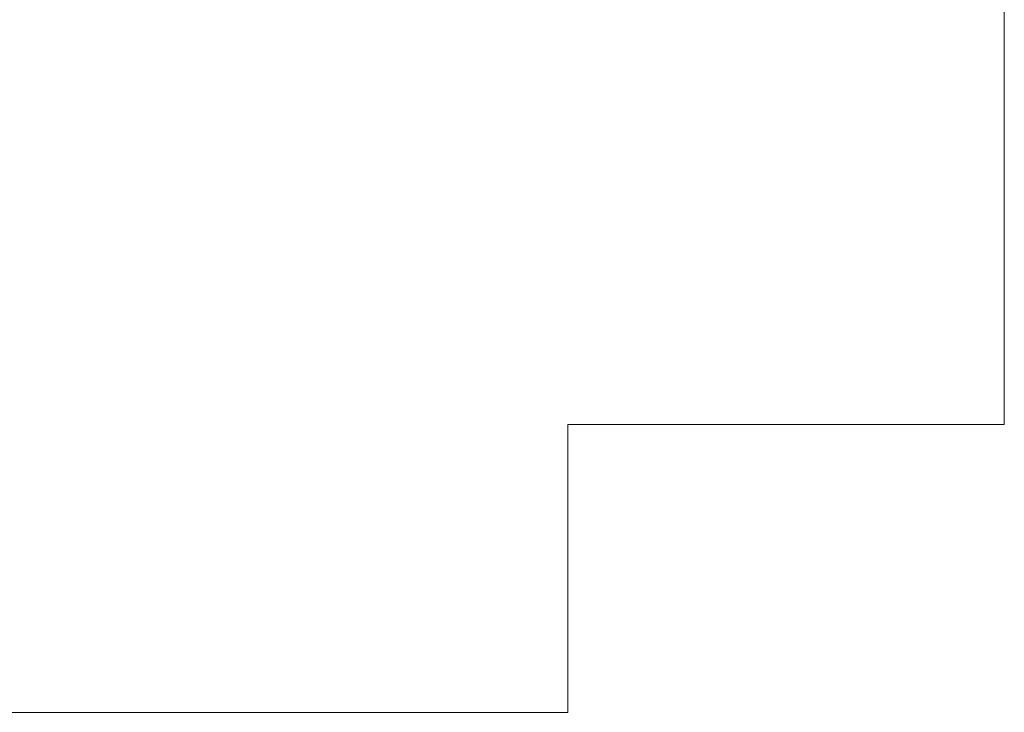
# Model space of a CAD drawing. Extents: x -388 to 987, y 70 to 322.
# Tile 10 of 16: x -149 to -10, y 70 to 168. Entities that reach past the tile are written whole.
import ezdxf

# ---------------------------------------------------------------- set-up
doc = ezdxf.new("R2010")
doc.units = 0
doc.header["$MEASUREMENT"] = 0
doc.layers.add('B_ANNO_NOPLOT', color=47, linetype='Continuous', lineweight=18, plot=False)

# ---------------------------------------------------------------- blocks, each defined once
blk = doc.blocks.new('*U118')
at = {"layer": 'B_ANNO_NOPLOT', "transparency": 33554687, "flags": 128}
blk.add_lwpolyline([(0, 0), (0, 252), (323.9277, 252), (323.9277, 238.8552), (378, 238.8552), (378, 40.4996), (316.5708, 40.4996), (316.5708, 0)], close=True, dxfattribs=at)

msp = doc.modelspace()

# ---------------------------------------------------------------- block references
msp.add_blockref('*U118', (-387.99, 70.01))

doc.saveas('drawing.dxf')
